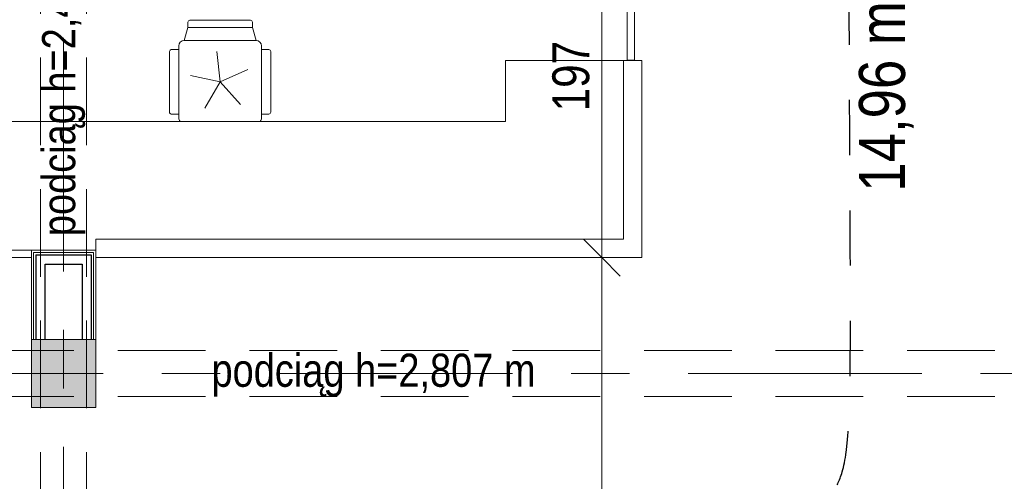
# Model space of a CAD drawing. Header units: centimetres. Extents: x -1631 to 1829, y -257 to 3158.
# Tile 83 of 129: x -36 to 498, y 1310 to 1561. Entities that reach past the tile are written whole.
import ezdxf

# ---------------------------------------------------------------- set-up
doc = ezdxf.new("R2010")
doc.units = ezdxf.units.CM
for name, pattern in [('Dash', [60, 30, -30]), ('Oś', [222.25, 127, -31.75, 31.75, -31.75]), ('Ukryte', [71.438, 47.625, -23.813])]:
    doc.linetypes.add(name, pattern=pattern)
for name, color, linetype, lineweight in [('A-ANNO-DIMS', 211, 'Continuous', 13), ('A-ANNO-DIMS-100', 211, 'Continuous', 13), ('A-DETL', 90, 'Continuous', 9), ('A-DETL-HDLN', 90, 'Ukryte', 9), ('A-WALL', 113, 'Continuous', 13), ('A-WALL-FNSH', 113, 'Continuous', 13), ('G-ANNO-TEXT', 231, 'Continuous', 13), ('I-FURN', 30, 'Continuous', 9), ('S-COLS', 52, 'Continuous', 13), ('S-GRID', 1, 'Continuous', 13)]:
    doc.layers.add(name, color=color, linetype=linetype, lineweight=lineweight)
doc.styles.add('Arial Narrow_4', font='ARIALN.TTF', dxfattribs={"height": 25})
doc.styles.add('Arial Narrow_5', font='ARIALN.TTF', dxfattribs={"height": 20})
doc.styles.add('Arial Narrow_6', font='ARIALN.TTF', dxfattribs={"height": 18})
doc.dimstyles.new('Diagonal_1_100__0__wewnętrzne', dxfattribs={"dimscale": 30.48, "dimtxt": 20.468619, "dimasz": 0.656168, "dimexe": 0.164042, "dimexo": 0.0625, "dimgap": 0.032808, "dimtad": 1, "dimdec": 0, "dimdsep": 46, "dimtxsty": 'Arial Narrow_5', "dimblk1": 'OBLIQUE', "dimblk2": 'OBLIQUE', "dimsah": 1, "dimcen": 0.09, "dimazin": 0, "dimtfac": 1, "dimtdec": 4, "dimtix": 1, "dimtmove": 0, "dimatfit": 3, "dimfxl": 0.164042, "dimfxlon": 1, "dimtvp": 1, "dimtolj": 1, "dimtzin": 0, "dimarcsym": 2})

# ---------------------------------------------------------------- blocks, each defined once
blk = doc.blocks.new('M_Concrete-rengular-Column - 350 x 370mm-2360704-6_piętro IV __13_80 m_ - stan projektowany')
at = {"layer": 'S-COLS', "lineweight": 9}
blk.add_hatch(color=254, dxfattribs=at).paths.add_polyline_path([(17.5, -18.5), (17.5, 18.5), (-17.5, 18.5), (-17.5, -18.5)], flags=0)
for p, q in [((17.5, 18.5), (-17.5, 18.5)), ((-17.5, 18.5), (-17.5, -18.5)), ((17.5, -18.5), (17.5, 18.5)), ((-17.5, -18.5), (17.5, -18.5))]:
    blk.add_line(p, q, dxfattribs=at)
blk = doc.blocks.new('Lada rejestracji1 - Lada rejestracji-2359770-6_piętro IV __13_80 m_ - stan projektowany')
at = {"layer": 'I-FURN'}
for p, q in [((1431.33, 30.12), (1431.33, 326.62)), ((1435.33, 30.12), (1435.33, 322.62)), ((1435.33, 322.62), (1435.33, 30.12)), ((1505.33, -227.38), (1505.33, 252.62)), ((1431.33, -4.88), (1431.33, -301.38)), ((1441.33, -4.88), (1435.33, -4.88)), ((1441.33, -291.38), (1441.33, -4.88)), ((1538.33, -227.38), (1505.33, -227.38)), ((1538.33, -291.38), (1538.33, -227.38)), ((1538.33, -291.38), (1441.33, -291.38)), ((1538.33, -301.38), (1538.33, -291.38)), ((1628.33, -293.38), (1538.58, -293.38)), ((1538.58, -293.38), (1538.58, -297.38)), ((1538.58, -297.38), (1628.33, -297.38)), ((1431.33, -301.38), (1538.33, -301.38))]:
    blk.add_line(p, q, dxfattribs=at)
blk = doc.blocks.new('krzesło obrotowe - krzesło obrotowe-817701-6_piętro IV __13_80 m_ - stan projektowany')
at = {"layer": 'I-FURN'}
for p, q in [((16.5, 27.5), (-16.5, 27.5)), ((19.5, 22.5), (-19.5, 22.5)), ((-17.5, 22.5), (-17.5, 26.5)), ((17.5, 22.5), (17.5, 26.5)), ((-33.5, 16.5), (-33.5, -16.5)), ((-32.5, 17.5), (-29.5, 17.5)), ((-29.5, 17.5), (-22.5, 19.5)), ((-29.5, 17.5), (-29.5, -17.5)), ((-22.5, 19.5), (-22.5, -19.5)), ((-6.71, 15.07), (0, 0)), ((0, 0), (12.26, 11.04)), ((0, 0), (-16.41, -1.72)), ((-3.43, -16.14), (0, 0)), ((0, 0), (14.29, -8.25)), ((-29.5, -17.5), (-32.5, -17.5)), ((-22.5, -19.5), (-29.5, -17.5)), ((-19.5, -22.5), (19.5, -22.5)), ((-17.5, -22.5), (-17.5, -26.5)), ((17.5, -22.5), (17.5, -26.5)), ((-16.5, -27.5), (16.5, -27.5))]:
    blk.add_line(p, q, dxfattribs=at)
for centre, radius, start, end in [((-16.5, 26.5), 1, 90, 180), ((16.5, 26.5), 1, 0, 90), ((-19.5, 19.5), 3, 90, 180), ((19.5, 19.5), 3, 47.5736, 90), ((-32.5, 16.5), 1, 90, 180), ((-32.5, -16.5), 1, 180, 270), ((-19.5, -19.5), 3, 180, 270), ((-16.5, -26.5), 1, 180, 270), ((16.5, -26.5), 1, 270, 0), ((19.5, -19.5), 3, 270, 312.4264)]:
    blk.add_arc(centre, radius, start, end, dxfattribs=at)
blk = doc.blocks.new('DIMBLOCK195-6_piętro IV __13_80 m_ - stan projektowany')
at = {"layer": 'A-ANNO-DIMS-100', "transparency": 16777216}
for p, q in [((279.64, 1431.33), (269.64, 1441.33)), ((274.64, 1431.33), (284.64, 1431.33)), ((279.64, 1431.33), (274.64, 1431.33)), ((279.64, 1123.33), (279.64, 1431.33)), ((279.64, 1431.33), (289.64, 1421.33)), ((279.64, 1123.33), (269.64, 1133.33)), ((274.64, 1123.33), (284.64, 1123.33)), ((279.64, 1123.33), (274.64, 1123.33)), ((279.64, 1123.33), (289.64, 1113.33))]:
    blk.add_line(p, q, dxfattribs=at)
at = {"layer": 'A-ANNO-DIMS-100', "color": 0, "transparency": 16777216, "insert": (252.79, 1258.32), "char_height": 20, "width": 45.6158, "attachment_point": 1, "rotation": 90, "line_spacing_factor": 0.974696, "style": 'Arial Narrow_5'}
blk.add_mtext('308', dxfattribs=at)
blk = doc.blocks.new('_Oblique')
at = {"color": 0, "linetype": 'ByBlock', "lineweight": -2}
blk.add_line((-0.5, -0.5), (0.5, 0.5), dxfattribs=at)
blk = doc.blocks.new('DIMBLOCK196-6_piętro IV __13_80 m_ - stan projektowany')
at = {"layer": 'A-ANNO-DIMS-100', "transparency": 16777216}
for p, q in [((279.64, 1628.33), (269.64, 1638.33)), ((274.64, 1628.33), (284.64, 1628.33)), ((279.64, 1628.33), (274.64, 1628.33)), ((279.64, 1431.33), (279.64, 1628.33)), ((279.64, 1628.33), (289.64, 1618.33)), ((279.64, 1431.33), (269.64, 1441.33)), ((274.64, 1431.33), (284.64, 1431.33)), ((279.64, 1431.33), (274.64, 1431.33)), ((279.64, 1431.33), (289.64, 1421.33))]:
    blk.add_line(p, q, dxfattribs=at)
at = {"layer": 'A-ANNO-DIMS-100', "color": 0, "transparency": 16777216, "insert": (252.79, 1510.82), "char_height": 20, "width": 45.6158, "attachment_point": 1, "rotation": 90, "line_spacing_factor": 0.974696, "style": 'Arial Narrow_5'}
blk.add_mtext('197', dxfattribs=at)

msp = doc.modelspace()

# ---------------------------------------------------------------- linework, layer by layer
at = {"layer": 'A-DETL', "linetype": 'Dash', "lineweight": 25}
for points, knots in [([(-555.62, 1472.57), (-478.91, 1472.57), (-476.08, 1472.57), (-439.12, 1472.57), (-439.12, 1435.62), (-439.12, 1432.79), (-439.12, 1329.11), (-439.12, 1326.28), (-439.12, 1289.33), (-402.17, 1289.33), (-399.34, 1289.33), (54.38, 1289.33), (347.2, 1289.33), (391.67, 1289.33), (418.55, 1316.21), (413.88, 1393.93), (413.88, 1663.13)], [0, 0, 0, 0, 1.274059, 2.1133, 2.95254, 4.521491, 5.717221, 7.286172, 8.125412, 8.964652, 14.361634, 22.556861, 31.207392, 35.311818, 37.065318, 41.276562, 41.276562, 41.276562, 41.276562]), ([(-555.62, 1472.57), (-478.91, 1472.57), (-450.62, 1472.57), (-439.12, 1472.57), (-439.12, 1461.07), (-439.12, 1432.79), (-439.12, 1329.11), (-439.12, 1326.28), (-439.12, 1289.33), (-402.17, 1289.33), (-399.34, 1289.33), (54.38, 1289.33), (347.2, 1289.33), (391.67, 1289.33), (413.88, 1267.11), (413.88, 1211.15), (413.88, 1019.9)], [0, 0, 0, 0, 1.274059, 1.834911, 2.395763, 3.964714, 5.438832, 7.007784, 7.847024, 8.686264, 14.083246, 22.278473, 30.929004, 34.961158, 36.402966, 39.45005, 39.45005, 39.45005, 39.45005])]:
    msp.add_open_spline(points, degree=3, knots=knots, dxfattribs=at)
at = {"layer": 'A-DETL-HDLN'}
for p, q in [((-25.12, 420.83), (-25.12, 2793.33)), ((-0.12, 420.83), (-0.12, 2793.33)), ((-1197.62, 1380.83), (1172.38, 1380.83)), ((-1197.62, 1355.83), (1172.38, 1355.83))]:
    msp.add_line(p, q, dxfattribs=at)
at = {"layer": 'A-WALL'}
for p, q in [((-28.87, 1434.08), (-28.87, 1386.83)), ((-28.87, 1434.08), (3.63, 1434.08)), ((3.63, 1434.08), (3.63, 1386.83))]:
    msp.add_line(p, q, dxfattribs=at)
at = {"layer": 'A-WALL', "color": 7, "lineweight": 25}
for p, q in [((-27.62, 1432.83), (-27.62, 1386.83)), ((-27.62, 1432.83), (2.38, 1432.83)), ((-22.62, 1386.83), (-22.62, 1427.83)), ((-22.62, 1427.83), (-2.62, 1427.83)), ((-2.62, 1427.83), (-2.62, 1386.83)), ((2.38, 1432.83), (2.38, 1386.83))]:
    msp.add_line(p, q, dxfattribs=at)
at = {"layer": 'A-WALL-FNSH', "color": 250, "lineweight": 9}
for p, q in [((-30.12, 1435.33), (-30.12, 1386.83)), ((4.88, 1435.33), (-30.12, 1435.33)), ((4.88, 1386.83), (4.88, 1435.33))]:
    msp.add_line(p, q, dxfattribs=at)
at = {"layer": 'S-GRID', "linetype": 'Oś'}
for p, q in [((-12.62, 2884.27), (-12.62, 27.13)), ((1342.46, 1368.33), (-1368.76, 1368.33))]:
    msp.add_line(p, q, dxfattribs=at)

# ---------------------------------------------------------------- block references
at = {"layer": 'I-FURN'}
for name, p, rotation in [('Lada rejestracji1 - Lada rejestracji-2359770-6_piętro IV __13_80 m_ - stan projektowany', (0, 0), 90.00000000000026), ('krzesło obrotowe - krzesło obrotowe-817701-6_piętro IV __13_80 m_ - stan projektowany', (72.38, 1526.83), 270.0000000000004)]:
    msp.add_blockref(name, p, dxfattribs=dict(at, rotation=rotation))
at = {"layer": 'S-COLS', "lineweight": 9}
msp.add_blockref('M_Concrete-rengular-Column - 350 x 370mm-2360704-6_piętro IV __13_80 m_ - stan projektowany', (-12.62, 1368.33), dxfattribs=at)

# ---------------------------------------------------------------- texts
at = {"layer": 'G-ANNO-TEXT', "color": 11, "insert": (419.29, 1467.16), "char_height": 25, "width": 104.939, "attachment_point": 1, "rotation": 90, "line_spacing_factor": 0.949189, "style": 'Arial Narrow_4'}
msp.add_mtext('\\pxt5.08,10.16,15.24,20.32,25.4,30.48,35.56,40.64,45.72,50.8,55.88,60.96,66.04,71.12,76.2,81.28,86.36,91.44,96.52,101.6,106.68,111.76,116.84,121.92,127,132.08,137.16,142.24,147.32,152.4,157.48,162.56;{14,96 m}', dxfattribs=at)
at = {"layer": 'G-ANNO-TEXT', "color": 7, "insert": (-24.3, 1443.01), "char_height": 18, "width": 170, "attachment_point": 1, "rotation": 90, "line_spacing_factor": 0.949189, "style": 'Arial Narrow_6'}
msp.add_mtext('\\pt127.00008,253.99998,381.00006,507.99996,635.00004,761.99994,889.00002,1015.99992,1143,1270.00008,1396.99998,1524.00006,1650.99996,1778.00004,1904.99994,2032.00002,2158.99992,2286,2413.00008,2539.99998,2667.00006,2793.99996,2921.00004,3047.99994,3175.00002,3301.99992,3429,3556.00008,3682.99998,3810.00006,3936.99996,4064.00004;podciąg h=2,43 m', dxfattribs=at)
at = {"layer": 'G-ANNO-TEXT', "color": 7, "insert": (67.7, 1379.14), "char_height": 18, "width": 379, "attachment_point": 1, "line_spacing_factor": 0.949189, "style": 'Arial Narrow_6'}
msp.add_mtext('\\pt127.00008,253.99998,381.00006,507.99996,635.00004,761.99994,889.00002,1015.99992,1143,1270.00008,1396.99998,1524.00006,1650.99996,1778.00004,1904.99994,2032.00002,2158.99992,2286,2413.00008,2539.99998,2667.00006,2793.99996,2921.00004,3047.99994,3175.00002,3301.99992,3429,3556.00008,3682.99998,3810.00006,3936.99996,4064.00004;podciąg h=2,807 m', dxfattribs=at)

# ---------------------------------------------------------------- dimensions: what is measured, and where the dimension line sits
at = {"layer": 'A-ANNO-DIMS'}
for base, p1, p2, override, picture, middle in [((279.64, 1628.33), (274.64, 1431.33), (274.64, 1628.33), {"dimpost": '<>', "dimfxl": 197}, 'DIMBLOCK196-6_piętro IV __13_80 m_ - stan projektowany', (268.43, 1529.83)), ((279.64, 1431.33), (274.64, 1123.33), (274.64, 1431.33), {"dimpost": '<>', "dimfxl": 308}, 'DIMBLOCK195-6_piętro IV __13_80 m_ - stan projektowany', (268.43, 1277.33))]:
    dim = msp.add_linear_dim(base=base, p1=p1, p2=p2, angle=90, dimstyle='Diagonal_1_100__0__wewnętrzne', override=override, dxfattribs=at)
    dim.commit()
    dim.dimension.update_dxf_attribs({"geometry": picture, "text_midpoint": middle})

doc.saveas('drawing.dxf')
